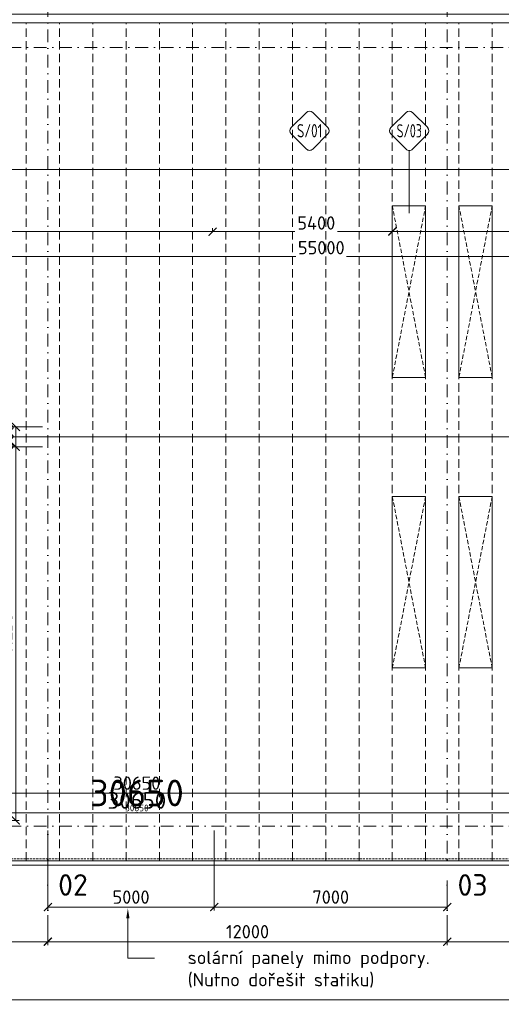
# Model space of a CAD drawing. Header units: millimetres. Extents: x -916886 to 3713765, y -2985421 to 1675785.
# Tile 94 of 256: x 11155 to 25624, y 144642 to 174241. Entities that reach past the tile are written whole.
import ezdxf
from ezdxf import colors
from ezdxf.entities.mleader import LeaderData, LeaderLine
from ezdxf.enums import TextEntityAlignment as Align
from ezdxf.math import Vec2, Vec3

# ---------------------------------------------------------------- set-up
doc = ezdxf.new("R2010")
doc.units = ezdxf.units.MM
for name, pattern in [('CENTERX2', [101.6, 63.5, -12.7, 12.7, -12.7]), ('DASHDOT', [25.4, 12.7, -6.35, 0, -6.35]), ('DASHED', [19.05, 12.7, -6.35]), ('HIDDEN', [9.525, 6.35, -3.175]), ('ČÁRKOVANÁ', [19.05, 12.7, -6.35])]:
    doc.linetypes.add(name, pattern=pattern)
doc.layers.get('Defpoints').update_dxf_attribs({"color": 8})
for name, color, linetype, lineweight in [('A99_N_kce-pod', 7, 'DASHED', 20), ('A99_N_kce-pohl', 1, 'Continuous', 9), ('A99_N_koty-200', 5, 'Continuous', 5), ('A99_N_koty-200 @ 1', 5, 'Continuous', 5), ('A99_N_koty-200 @ 10', 5, 'Continuous', 5), ('A99_N_koty-200 @ 100', 5, 'Continuous', 5), ('A99_N_koty-200 @ 200', 5, 'Continuous', 5), ('A99_N_koty-200 @ 250 (1)', 5, 'Continuous', 5), ('A99_N_koty-200 @ 250 (2)', 5, 'Continuous', 5), ('A99_N_koty-200 @ 400', 5, 'Continuous', 5), ('A99_N_txt-popis-200', 240, 'Continuous', 5), ('A99_N_txt-popis-50', 240, 'Continuous', 9), ('A99_N_txt-popis-50 @ 200', 240, 'Continuous', 9), ('A99_N_znaceni 200', 5, 'Continuous', 5), ('A99_S_osy', 1, 'CENTERX2', 5)]:
    doc.layers.add(name, color=color, linetype=linetype, lineweight=lineweight)
doc.styles.add('A99_kota', font='isocpeur.ttf', dxfattribs={"height": 2})
doc.styles.add('A99_popis', font='isocpeur.ttf')
doc.styles.add('ad_popis 100', font='isocpeur.ttf', dxfattribs={"height": 200})
doc.dimstyles.new('A99_kota_200 new', dxfattribs={"dimscale": 200, "dimtxt": 2, "dimasz": 1.2, "dimexe": 0.5, "dimexo": 1.5, "dimgap": 0.5, "dimtad": 1, "dimdec": 0, "dimzin": 3, "dimdsep": 46, "dimtxsty": 'A99_kota', "dimblk": 'ARCHTICK', "dimcen": 2.5, "dimazin": 2, "dimtfac": 0.75, "dimtdec": 0, "dimtix": 1, "dimtmove": 2, "dimatfit": 0, "dimfxl": 0, "dimtolj": 1, "dimtzin": 0, "dimlwd": 5, "dimlwe": 5, "dimarcsym": 0})

# ---------------------------------------------------------------- blocks, each defined once
blk = doc.blocks.new('_ArchTick')
at = {"color": 0, "linetype": 'ByBlock', "const_width": 0.15}
blk.add_lwpolyline([(-0.5, -0.5), (0.5, 0.5)], dxfattribs=at)
blk = doc.blocks.new('*D213')
at = {"layer": 'A99_N_koty-200', "color": 0, "linetype": 'Continuous', "lineweight": 5, "ltscale": 10, "transparency": 16777216}
for p, q in [((24000, 147325), (24000, 146425)), ((30000, 147325), (30000, 146425)), ((30000, 146525), (24000, 146525))]:
    blk.add_line(p, q, dxfattribs=at)
at = {"layer": 'Defpoints', "color": 0, "linetype": 'Continuous', "lineweight": 5, "ltscale": 10, "transparency": 16777216}
for p in [(24000, 149400), (30000, 149400), (24000, 146525)]:
    blk.add_point(p, dxfattribs=at)
at = {"layer": 'A99_N_koty-200', "color": 0, "linetype": 'Continuous', "lineweight": 5, "ltscale": 10, "transparency": 16777216, "xscale": 240, "yscale": 240, "zscale": 240, "rotation": 180}
blk.add_blockref('_ArchTick', (24000, 146525), dxfattribs=at)
at = {"layer": 'A99_N_koty-200', "color": 0, "linetype": 'Continuous', "lineweight": 5, "ltscale": 10, "transparency": 16777216, "xscale": 240, "yscale": 240, "zscale": 240}
blk.add_blockref('_ArchTick', (30000, 146525), dxfattribs=at)
at = {"layer": 'A99_N_koty-200', "color": 0, "linetype": 'Continuous', "ltscale": 10, "transparency": 16777216, "insert": (27000, 146825), "char_height": 400, "attachment_point": 5, "style": 'A99_kota'}
blk.add_mtext('\\A1;6000', dxfattribs=at)
blk = doc.blocks.new('*D212')
at = {"layer": 'A99_N_koty-200', "color": 0, "linetype": 'Continuous', "lineweight": 5, "ltscale": 10, "transparency": 16777216}
for p, q in [((12000, 147325), (12000, 146425)), ((24000, 147325), (24000, 146425)), ((24000, 146525), (12000, 146525))]:
    blk.add_line(p, q, dxfattribs=at)
at = {"layer": 'Defpoints', "color": 0, "linetype": 'Continuous', "lineweight": 5, "ltscale": 10, "transparency": 16777216}
for p in [(12000, 149400), (24000, 149400), (12000, 146525)]:
    blk.add_point(p, dxfattribs=at)
at = {"layer": 'A99_N_koty-200', "color": 0, "linetype": 'Continuous', "lineweight": 5, "ltscale": 10, "transparency": 16777216, "xscale": 240, "yscale": 240, "zscale": 240, "rotation": 180}
blk.add_blockref('_ArchTick', (12000, 146525), dxfattribs=at)
at = {"layer": 'A99_N_koty-200', "color": 0, "linetype": 'Continuous', "lineweight": 5, "ltscale": 10, "transparency": 16777216, "xscale": 240, "yscale": 240, "zscale": 240}
blk.add_blockref('_ArchTick', (24000, 146525), dxfattribs=at)
at = {"layer": 'A99_N_koty-200', "color": 0, "linetype": 'Continuous', "ltscale": 10, "transparency": 16777216, "insert": (18000, 146825), "char_height": 400, "attachment_point": 5, "style": 'A99_kota'}
blk.add_mtext('\\A1;12000', dxfattribs=at)
blk = doc.blocks.new('*D211')
at = {"layer": 'A99_N_koty-200', "color": 0, "linetype": 'Continuous', "lineweight": 5, "ltscale": 10, "transparency": 16777216}
for p, q in [((0, 147325), (0, 146425)), ((12000, 147325), (12000, 146425)), ((12000, 146525), (0, 146525))]:
    blk.add_line(p, q, dxfattribs=at)
at = {"layer": 'Defpoints', "color": 0, "linetype": 'Continuous', "lineweight": 5, "ltscale": 10, "transparency": 16777216}
for p in [(0, 149400), (12000, 149400), (0, 146525)]:
    blk.add_point(p, dxfattribs=at)
at = {"layer": 'A99_N_koty-200', "color": 0, "linetype": 'Continuous', "lineweight": 5, "ltscale": 10, "transparency": 16777216, "xscale": 240, "yscale": 240, "zscale": 240, "rotation": 180}
blk.add_blockref('_ArchTick', (0, 146525), dxfattribs=at)
at = {"layer": 'A99_N_koty-200', "color": 0, "linetype": 'Continuous', "lineweight": 5, "ltscale": 10, "transparency": 16777216, "xscale": 240, "yscale": 240, "zscale": 240}
blk.add_blockref('_ArchTick', (12000, 146525), dxfattribs=at)
at = {"layer": 'A99_N_koty-200', "color": 0, "linetype": 'Continuous', "ltscale": 10, "transparency": 16777216, "insert": (6000, 146825), "char_height": 400, "attachment_point": 5, "style": 'A99_kota'}
blk.add_mtext('\\A1;12000', dxfattribs=at)
blk = doc.blocks.new('*D223')
at = {"layer": 'A99_N_koty-200', "color": 0, "linetype": 'Continuous', "lineweight": 5, "ltscale": 10, "transparency": 16777216}
for p, q in [((-650, 145575), (-650, 144675)), ((138876, 145575), (138876, 144675)), ((138876, 144775), (-650, 144775))]:
    blk.add_line(p, q, dxfattribs=at)
at = {"layer": 'Defpoints', "color": 0, "linetype": 'Continuous', "lineweight": 5, "ltscale": 10, "transparency": 16777216}
for p in [(-650, 148705), (138876, 148705), (-650, 144775)]:
    blk.add_point(p, dxfattribs=at)
at = {"layer": 'A99_N_koty-200', "color": 0, "linetype": 'Continuous', "lineweight": 5, "ltscale": 10, "transparency": 16777216, "xscale": 240, "yscale": 240, "zscale": 240, "rotation": 180}
blk.add_blockref('_ArchTick', (-650, 144775), dxfattribs=at)
at = {"layer": 'A99_N_koty-200', "color": 0, "linetype": 'Continuous', "lineweight": 5, "ltscale": 10, "transparency": 16777216, "xscale": 240, "yscale": 240, "zscale": 240}
blk.add_blockref('_ArchTick', (138876, 144775), dxfattribs=at)
at = {"layer": 'A99_N_koty-200', "color": 0, "linetype": 'Continuous', "ltscale": 10, "transparency": 16777216, "insert": (69113, 145075), "char_height": 400, "attachment_point": 5, "style": 'A99_kota'}
blk.add_mtext('\\A1;139526', dxfattribs=at)
blk = doc.blocks.new('*D3125')
at = {"layer": 'A99_N_koty-200', "color": 0, "linetype": 'Continuous', "lineweight": 5, "ltscale": 10, "transparency": 16777216}
for p, q in [((-650, 150190), (-650, 151090)), ((-650, 150990), (30000, 150990)), ((30000, 150190), (30000, 151090))]:
    blk.add_line(p, q, dxfattribs=at)
at = {"layer": 'Defpoints', "color": 0, "linetype": 'Continuous', "lineweight": 0, "ltscale": 10, "transparency": 16777216}
for p in [(30000, 150990), (-650, 148960), (30000, 148920)]:
    blk.add_point(p, dxfattribs=at)
at = {"layer": 'A99_N_koty-200', "color": 0, "linetype": 'Continuous', "lineweight": 5, "ltscale": 10, "transparency": 16777216, "xscale": 240, "yscale": 240, "zscale": 240, "rotation": 180}
blk.add_blockref('_ArchTick', (-650, 150990), dxfattribs=at)
at = {"layer": 'A99_N_koty-200', "color": 0, "linetype": 'Continuous', "lineweight": 5, "ltscale": 10, "transparency": 16777216, "xscale": 240, "yscale": 240, "zscale": 240}
blk.add_blockref('_ArchTick', (30000, 150990), dxfattribs=at)
at = {"layer": 'A99_N_koty-200', "color": 0, "linetype": 'Continuous', "ltscale": 10, "transparency": 16777216, "insert": (14675, 151290), "char_height": 400, "attachment_point": 5, "style": 'A99_kota'}
blk.add_mtext('\\A1;30650', dxfattribs=at)
blk = doc.blocks.new('*D3126')
at = {"layer": 'A99_N_koty-200', "color": 0, "linetype": 'Continuous', "lineweight": 5, "ltscale": 10, "transparency": 16777216}
for p, q in [((-650, 149995), (-650, 150445)), ((-650, 150395), (30000, 150395)), ((30000, 149995), (30000, 150445))]:
    blk.add_line(p, q, dxfattribs=at)
at = {"layer": 'Defpoints', "color": 0, "linetype": 'Continuous', "lineweight": 0, "ltscale": 10, "transparency": 16777216}
for p in [(30000, 150395), (-650, 148960), (30000, 148920)]:
    blk.add_point(p, dxfattribs=at)
at = {"layer": 'A99_N_koty-200', "color": 0, "linetype": 'Continuous', "lineweight": 5, "ltscale": 10, "transparency": 16777216, "xscale": 120, "yscale": 120, "zscale": 120, "rotation": 180}
blk.add_blockref('_ArchTick', (-650, 150395), dxfattribs=at)
at = {"layer": 'A99_N_koty-200', "color": 0, "linetype": 'Continuous', "lineweight": 5, "ltscale": 10, "transparency": 16777216, "xscale": 120, "yscale": 120, "zscale": 120}
blk.add_blockref('_ArchTick', (30000, 150395), dxfattribs=at)
at = {"layer": 'A99_N_koty-200', "color": 0, "linetype": 'Continuous', "ltscale": 10, "transparency": 16777216, "insert": (14675, 150545), "char_height": 200, "attachment_point": 5, "style": 'A99_kota'}
blk.add_mtext('\\A1;30650', dxfattribs=at)
blk = doc.blocks.new('*D3127')
at = {"layer": 'A99_N_koty-200', "color": 0, "linetype": 'Continuous', "lineweight": 5, "ltscale": 10, "transparency": 16777216}
for p, q in [((-650, 150391), (-650, 150396)), ((-650, 150395), (30000, 150395)), ((30000, 150391), (30000, 150396))]:
    blk.add_line(p, q, dxfattribs=at)
at = {"layer": 'Defpoints', "color": 0, "linetype": 'Continuous', "lineweight": 0, "ltscale": 10, "transparency": 16777216}
for p in [(30000, 150395), (-650, 148960), (30000, 148920)]:
    blk.add_point(p, dxfattribs=at)
at = {"layer": 'A99_N_koty-200', "color": 0, "linetype": 'Continuous', "lineweight": 5, "ltscale": 10, "transparency": 16777216, "xscale": 1.2, "yscale": 1.2, "zscale": 1.2, "rotation": 180}
blk.add_blockref('_ArchTick', (-650, 150395), dxfattribs=at)
at = {"layer": 'A99_N_koty-200', "color": 0, "linetype": 'Continuous', "lineweight": 5, "ltscale": 10, "transparency": 16777216, "xscale": 1.2, "yscale": 1.2, "zscale": 1.2}
blk.add_blockref('_ArchTick', (30000, 150395), dxfattribs=at)
at = {"layer": 'A99_N_koty-200', "color": 0, "linetype": 'Continuous', "ltscale": 10, "transparency": 16777216, "insert": (14675, 150396), "char_height": 2, "attachment_point": 5, "style": 'A99_kota'}
blk.add_mtext('\\A1;30650', dxfattribs=at)
blk = doc.blocks.new('*D3128')
at = {"layer": 'A99_N_koty-200', "color": 0, "linetype": 'Continuous', "lineweight": 5, "ltscale": 10, "transparency": 16777216}
for p, q in [((-650, 149560), (-650, 150595)), ((-650, 150395), (30000, 150395)), ((30000, 149520), (30000, 150595))]:
    blk.add_line(p, q, dxfattribs=at)
at = {"layer": 'Defpoints', "color": 0, "linetype": 'Continuous', "lineweight": 0, "ltscale": 10, "transparency": 16777216}
for p in [(30000, 150395), (-650, 148960), (30000, 148920)]:
    blk.add_point(p, dxfattribs=at)
at = {"layer": 'A99_N_koty-200', "color": 0, "linetype": 'Continuous', "lineweight": 5, "ltscale": 10, "transparency": 16777216, "xscale": 480, "yscale": 480, "zscale": 480, "rotation": 180}
blk.add_blockref('_ArchTick', (-650, 150395), dxfattribs=at)
at = {"layer": 'A99_N_koty-200', "color": 0, "linetype": 'Continuous', "lineweight": 5, "ltscale": 10, "transparency": 16777216, "xscale": 480, "yscale": 480, "zscale": 480}
blk.add_blockref('_ArchTick', (30000, 150395), dxfattribs=at)
at = {"layer": 'A99_N_koty-200', "color": 0, "linetype": 'Continuous', "ltscale": 10, "transparency": 16777216, "insert": (14675, 150995), "char_height": 800, "attachment_point": 5, "style": 'A99_kota'}
blk.add_mtext('\\A1;30650', dxfattribs=at)
blk = doc.blocks.new('*D3129')
at = {"layer": 'A99_N_koty-200', "color": 0, "linetype": 'Continuous', "lineweight": 5, "ltscale": 10, "transparency": 16777216}
for p, q in [((-650, 150355), (-650, 150400)), ((-650, 150395), (30000, 150395)), ((30000, 150355), (30000, 150400))]:
    blk.add_line(p, q, dxfattribs=at)
at = {"layer": 'Defpoints', "color": 0, "linetype": 'Continuous', "lineweight": 0, "ltscale": 10, "transparency": 16777216}
for p in [(30000, 150395), (-650, 148960), (30000, 148920)]:
    blk.add_point(p, dxfattribs=at)
at = {"layer": 'A99_N_koty-200', "color": 0, "linetype": 'Continuous', "lineweight": 5, "ltscale": 10, "transparency": 16777216, "xscale": 12, "yscale": 12, "zscale": 12, "rotation": 180}
blk.add_blockref('_ArchTick', (-650, 150395), dxfattribs=at)
at = {"layer": 'A99_N_koty-200', "color": 0, "linetype": 'Continuous', "lineweight": 5, "ltscale": 10, "transparency": 16777216, "xscale": 12, "yscale": 12, "zscale": 12}
blk.add_blockref('_ArchTick', (30000, 150395), dxfattribs=at)
at = {"layer": 'A99_N_koty-200', "color": 0, "linetype": 'Continuous', "ltscale": 10, "transparency": 16777216, "insert": (14675, 150410), "char_height": 20, "attachment_point": 5, "style": 'A99_kota'}
blk.add_mtext('\\A1;30650', dxfattribs=at)
blk = doc.blocks.new('*D3130')
at = {"layer": 'A99_N_koty-200', "color": 0, "linetype": 'Continuous', "lineweight": 5, "ltscale": 10, "transparency": 16777216}
for p, q in [((-650, 149395), (-650, 150520)), ((-650, 150395), (30000, 150395)), ((30000, 149395), (30000, 150520))]:
    blk.add_line(p, q, dxfattribs=at)
at = {"layer": 'Defpoints', "color": 0, "linetype": 'Continuous', "lineweight": 0, "ltscale": 10, "transparency": 16777216}
for p in [(30000, 150395), (-650, 148960), (30000, 148920)]:
    blk.add_point(p, dxfattribs=at)
at = {"layer": 'A99_N_koty-200', "color": 0, "linetype": 'Continuous', "lineweight": 5, "ltscale": 10, "transparency": 16777216, "xscale": 300, "yscale": 300, "zscale": 300, "rotation": 180}
blk.add_blockref('_ArchTick', (-650, 150395), dxfattribs=at)
at = {"layer": 'A99_N_koty-200', "color": 0, "linetype": 'Continuous', "lineweight": 5, "ltscale": 10, "transparency": 16777216, "xscale": 300, "yscale": 300, "zscale": 300}
blk.add_blockref('_ArchTick', (30000, 150395), dxfattribs=at)
at = {"layer": 'A99_N_koty-200', "color": 0, "linetype": 'Continuous', "ltscale": 10, "transparency": 16777216, "insert": (14675, 150770), "char_height": 500, "attachment_point": 5, "style": 'A99_kota'}
blk.add_mtext('\\A1;30650', dxfattribs=at)
blk = doc.blocks.new('*D3131')
at = {"layer": 'A99_N_koty-200', "color": 0, "linetype": 'Continuous', "lineweight": 5, "ltscale": 10, "transparency": 16777216}
for p, q in [((-650, 149395), (-650, 150520)), ((-650, 150395), (30000, 150395)), ((30000, 149395), (30000, 150520))]:
    blk.add_line(p, q, dxfattribs=at)
at = {"layer": 'Defpoints', "color": 0, "linetype": 'Continuous', "lineweight": 0, "ltscale": 10, "transparency": 16777216}
for p in [(30000, 150395), (-650, 148960), (30000, 148920)]:
    blk.add_point(p, dxfattribs=at)
at = {"layer": 'A99_N_koty-200', "color": 0, "linetype": 'Continuous', "lineweight": 5, "ltscale": 10, "transparency": 16777216, "xscale": 300, "yscale": 300, "zscale": 300, "rotation": 180}
blk.add_blockref('_ArchTick', (-650, 150395), dxfattribs=at)
at = {"layer": 'A99_N_koty-200', "color": 0, "linetype": 'Continuous', "lineweight": 5, "ltscale": 10, "transparency": 16777216, "xscale": 300, "yscale": 300, "zscale": 300}
blk.add_blockref('_ArchTick', (30000, 150395), dxfattribs=at)
at = {"layer": 'A99_N_koty-200', "color": 0, "linetype": 'Continuous', "ltscale": 10, "transparency": 16777216, "insert": (14675, 150770), "char_height": 500, "attachment_point": 5, "style": 'A99_kota'}
blk.add_mtext('\\A1;30650', dxfattribs=at)
blk = doc.blocks.new('*D376')
at = {"layer": 'A99_N_koty-200', "color": 0, "linetype": 'Continuous', "lineweight": 5, "ltscale": 0.5, "transparency": 16777216}
for p, q in [((22350, 167875), (22350, 167975)), ((22350, 167875), (28838, 167875)), ((37350, 167875), (31038, 167875)), ((37350, 167875), (37350, 167975))]:
    blk.add_line(p, q, dxfattribs=at)
at = {"layer": 'Defpoints', "color": 0, "linetype": 'Continuous', "lineweight": 5, "ltscale": 0.5, "transparency": 16777216}
for p in [(22350, 167875), (22350, 167875), (37350, 167875)]:
    blk.add_point(p, dxfattribs=at)
at = {"layer": 'A99_N_koty-200', "color": 0, "linetype": 'Continuous', "lineweight": 5, "ltscale": 0.5, "transparency": 16777216, "xscale": 240, "yscale": 240, "zscale": 240, "rotation": 180}
blk.add_blockref('_ArchTick', (22350, 167875), dxfattribs=at)
at = {"layer": 'A99_N_koty-200', "color": 0, "linetype": 'Continuous', "lineweight": 5, "ltscale": 0.5, "transparency": 16777216, "xscale": 240, "yscale": 240, "zscale": 240}
blk.add_blockref('_ArchTick', (37350, 167875), dxfattribs=at)
at = {"layer": 'A99_N_koty-200', "color": 0, "linetype": 'Continuous', "lineweight": 5, "ltscale": 0.5, "transparency": 16777216, "insert": (29938, 168162), "char_height": 400, "attachment_point": 5, "style": 'A99_kota'}
blk.add_mtext('\\A1;3 x 1000', dxfattribs=at)
blk = doc.blocks.new('*D378')
at = {"layer": 'A99_N_koty-200', "color": 0, "linetype": 'Continuous', "lineweight": 5, "ltscale": 0.5, "transparency": 16777216}
for p, q in [((-250, 167870), (-250, 167970)), ((16950, 167870), (-250, 167870)), ((16950, 167870), (16950, 167970))]:
    blk.add_line(p, q, dxfattribs=at)
at = {"layer": 'Defpoints', "color": 0, "linetype": 'Continuous', "lineweight": 5, "ltscale": 0.5, "transparency": 16777216}
for p in [(-250, 167870), (-250, 167870), (16950, 167870)]:
    blk.add_point(p, dxfattribs=at)
at = {"layer": 'A99_N_koty-200', "color": 0, "linetype": 'Continuous', "lineweight": 5, "ltscale": 0.5, "transparency": 16777216, "xscale": 240, "yscale": 240, "zscale": 240, "rotation": 180}
blk.add_blockref('_ArchTick', (-250, 167870), dxfattribs=at)
at = {"layer": 'A99_N_koty-200', "color": 0, "linetype": 'Continuous', "lineweight": 5, "ltscale": 0.5, "transparency": 16777216, "xscale": 240, "yscale": 240, "zscale": 240}
blk.add_blockref('_ArchTick', (16950, 167870), dxfattribs=at)
at = {"layer": 'A99_N_koty-200', "color": 0, "linetype": 'Continuous', "lineweight": 5, "ltscale": 0.5, "transparency": 16777216, "insert": (8350, 168170), "char_height": 400, "attachment_point": 5, "style": 'A99_kota'}
blk.add_mtext('\\A1;17200', dxfattribs=at)
blk = doc.blocks.new('*D379')
at = {"layer": 'A99_N_koty-200', "color": 0, "linetype": 'Continuous', "lineweight": 5, "ltscale": 0.5, "transparency": 16777216}
for p, q in [((16950, 167870), (16950, 167970)), ((16950, 167870), (19425, 167870)), ((22350, 167870), (20705, 167870)), ((22350, 167870), (22350, 167970))]:
    blk.add_line(p, q, dxfattribs=at)
at = {"layer": 'Defpoints', "color": 0, "linetype": 'Continuous', "lineweight": 5, "ltscale": 0.5, "transparency": 16777216}
for p in [(16950, 167870), (22350, 167870), (22350, 167870)]:
    blk.add_point(p, dxfattribs=at)
at = {"layer": 'A99_N_koty-200', "color": 0, "linetype": 'Continuous', "lineweight": 5, "ltscale": 0.5, "transparency": 16777216, "xscale": 240, "yscale": 240, "zscale": 240, "rotation": 180}
blk.add_blockref('_ArchTick', (16950, 167870), dxfattribs=at)
at = {"layer": 'A99_N_koty-200', "color": 0, "linetype": 'Continuous', "lineweight": 5, "ltscale": 0.5, "transparency": 16777216, "xscale": 240, "yscale": 240, "zscale": 240}
blk.add_blockref('_ArchTick', (22350, 167870), dxfattribs=at)
at = {"layer": 'A99_N_koty-200', "color": 0, "linetype": 'Continuous', "lineweight": 5, "ltscale": 0.5, "transparency": 16777216, "insert": (20065, 168130), "char_height": 400, "attachment_point": 5, "style": 'A99_kota'}
blk.add_mtext('\\A1;5400', dxfattribs=at)
blk = doc.blocks.new('*D393')
at = {"layer": 'A99_N_koty-200', "color": 0, "linetype": 'Continuous', "lineweight": 5, "ltscale": 0.5, "transparency": 16777216}
for p, q in [((11838, 162000), (10938, 162000)), ((11038, 162000), (11038, 161400)), ((10238, 161400), (11138, 161400))]:
    blk.add_line(p, q, dxfattribs=at)
at = {"layer": 'Defpoints', "color": 0, "linetype": 'Continuous', "lineweight": 5, "ltscale": 0.5, "transparency": 16777216}
for p in [(12400, 162000), (-200, 161400), (11038, 161400)]:
    blk.add_point(p, dxfattribs=at)
at = {"layer": 'A99_N_koty-200', "color": 0, "linetype": 'Continuous', "lineweight": 5, "ltscale": 0.5, "transparency": 16777216, "xscale": 240, "yscale": 240, "zscale": 240}
for p, rotation in [((11038, 162000), 90), ((11038, 161400), 270)]:
    blk.add_blockref('_ArchTick', p, dxfattribs=dict(at, rotation=rotation))
at = {"layer": 'A99_N_koty-200', "color": 0, "linetype": 'Continuous', "lineweight": 5, "ltscale": 0.5, "transparency": 16777216, "insert": (10774, 161700), "char_height": 400, "attachment_point": 5, "rotation": 90, "style": 'A99_kota'}
blk.add_mtext('\\A1;600', dxfattribs=at)
blk = doc.blocks.new('*D394')
at = {"layer": 'A99_N_koty-200', "color": 0, "linetype": 'Continuous', "lineweight": 5, "ltscale": 0.5, "transparency": 16777216}
for p, q in [((11838, 161400), (10938, 161400)), ((11038, 161400), (11038, 150170)), ((10238, 150170), (11138, 150170))]:
    blk.add_line(p, q, dxfattribs=at)
at = {"layer": 'Defpoints', "color": 0, "linetype": 'Continuous', "lineweight": 5, "ltscale": 0.5, "transparency": 16777216}
for p in [(12400, 161400), (-200, 150170), (11038, 150170)]:
    blk.add_point(p, dxfattribs=at)
at = {"layer": 'A99_N_koty-200', "color": 0, "linetype": 'Continuous', "lineweight": 5, "ltscale": 0.5, "transparency": 16777216, "xscale": 240, "yscale": 240, "zscale": 240}
for p, rotation in [((11038, 161400), 90), ((11038, 150170), 270)]:
    blk.add_blockref('_ArchTick', p, dxfattribs=dict(at, rotation=rotation))
at = {"layer": 'A99_N_koty-200', "color": 0, "linetype": 'Continuous', "lineweight": 5, "ltscale": 0.5, "transparency": 16777216, "insert": (10738, 155785), "char_height": 400, "attachment_point": 5, "rotation": 90, "style": 'A99_kota'}
blk.add_mtext('\\A1;11230', dxfattribs=at)
blk = doc.blocks.new('*D395')
at = {"layer": 'A99_N_koty-200', "color": 0, "linetype": 'Continuous', "lineweight": 5, "ltscale": 0.5, "transparency": 16777216}
for p, q in [((-650, 169735), (-650, 169835)), ((-650, 169735), (57610, 169735)), ((138350, 169735), (63090, 169735)), ((138350, 169735), (138350, 169635))]:
    blk.add_line(p, q, dxfattribs=at)
at = {"layer": 'Defpoints', "color": 0, "linetype": 'Continuous', "lineweight": 5, "ltscale": 0.5, "transparency": 16777216}
for p in [(-650, 169620), (138350, 169745), (138350, 169735)]:
    blk.add_point(p, dxfattribs=at)
at = {"layer": 'A99_N_koty-200', "color": 0, "linetype": 'Continuous', "lineweight": 5, "ltscale": 0.5, "transparency": 16777216, "xscale": 240, "yscale": 240, "zscale": 240, "rotation": 180}
blk.add_blockref('_ArchTick', (-650, 169735), dxfattribs=at)
at = {"layer": 'A99_N_koty-200', "color": 0, "linetype": 'Continuous', "lineweight": 5, "ltscale": 0.5, "transparency": 16777216, "xscale": 240, "yscale": 240, "zscale": 240}
blk.add_blockref('_ArchTick', (138350, 169735), dxfattribs=at)
at = {"layer": 'A99_N_koty-200', "color": 0, "linetype": 'Continuous', "lineweight": 5, "ltscale": 0.5, "transparency": 16777216, "insert": (60350, 170095), "char_height": 400, "attachment_point": 5, "style": 'A99_kota'}
blk.add_mtext('\\A1;139 panelů po 1000mm', dxfattribs=at)
blk = doc.blocks.new('*U93')
at = {"color": 0}
for p, q in [((-0.72, 4.14), (-4.15, 0.71)), ((4.14, 0.71), (0.71, 4.14)), ((-4.15, -0.72), (-0.72, -4.15)), ((0.71, -4.15), (4.14, -0.72))]:
    blk.add_line(p, q, dxfattribs=at)
for centre, start, end in [((0, 3.42), 45, 135), ((-3.43, 0), 135, 225), ((3.42, 0), 315, 45), ((0, -3.43), 225, 315)]:
    blk.add_arc(centre, 1.01, start, end, dxfattribs=at)
at = {"color": 0, "linetype": 'ByBlock', "style": 'A99_popis', "width": 0.953108}
blk.add_attdef('SKLADBA', text='', height=3, rotation=0.0103, dxfattribs=at).set_placement((-2.86, -1.51), (2.86, -1.5), align=Align.FIT)
blk = doc.blocks.new('*U100')
at = {"color": 0}
for p, q in [((-0.72, 4.14), (-4.15, 0.71)), ((4.14, 0.71), (0.71, 4.14)), ((-4.15, -0.72), (-0.72, -4.15)), ((0.71, -4.15), (4.14, -0.72)), ((0, -4.45), (0, -18.59))]:
    blk.add_line(p, q, dxfattribs=at)
for centre, start, end in [((0, 3.42), 45, 135), ((-3.43, 0), 135, 225), ((3.42, 0), 315, 45), ((0, -3.43), 225, 315)]:
    blk.add_arc(centre, 1.01, start, end, dxfattribs=at)
at = {"color": 0, "linetype": 'ByBlock', "style": 'A99_popis', "width": 0.953108}
blk.add_attdef('SKLADBA', text='', height=3, rotation=0.0103, dxfattribs=at).set_placement((-2.86, -1.51), (2.86, -1.5), align=Align.FIT)
blk = doc.blocks.new('*D422')
at = {"layer": 'A99_N_koty-200', "color": 0, "linetype": 'Continuous', "lineweight": 5, "ltscale": 0.5, "transparency": 16777216}
for p, q in [((-650, 167127), (-650, 167227)), ((-650, 167127), (19455, 167127)), ((54350, 167127), (20975, 167127)), ((54350, 167127), (54350, 167227))]:
    blk.add_line(p, q, dxfattribs=at)
at = {"layer": 'Defpoints', "color": 0, "linetype": 'Continuous', "lineweight": 5, "ltscale": 0.5, "transparency": 16777216}
for p in [(-650, 167127), (-650, 167127), (54350, 167127)]:
    blk.add_point(p, dxfattribs=at)
at = {"layer": 'A99_N_koty-200', "color": 0, "linetype": 'Continuous', "lineweight": 5, "ltscale": 0.5, "transparency": 16777216, "xscale": 240, "yscale": 240, "zscale": 240, "rotation": 180}
blk.add_blockref('_ArchTick', (-650, 167127), dxfattribs=at)
at = {"layer": 'A99_N_koty-200', "color": 0, "linetype": 'Continuous', "lineweight": 5, "ltscale": 0.5, "transparency": 16777216, "xscale": 240, "yscale": 240, "zscale": 240}
blk.add_blockref('_ArchTick', (54350, 167127), dxfattribs=at)
at = {"layer": 'A99_N_koty-200', "color": 0, "linetype": 'Continuous', "lineweight": 5, "ltscale": 0.5, "transparency": 16777216, "insert": (20215, 167387), "char_height": 400, "attachment_point": 5, "style": 'A99_kota'}
blk.add_mtext('\\A1;55000', dxfattribs=at)
blk = doc.blocks.new('*D441')
at = {"layer": 'A99_N_txt-popis-50', "color": 0, "linetype": 'Continuous', "lineweight": 5, "transparency": 16777216}
for p, q in [((12000, 149870), (12000, 147465)), ((17000, 149870), (17000, 147465)), ((12000, 147565), (17000, 147565))]:
    blk.add_line(p, q, dxfattribs=at)
at = {"layer": 'Defpoints', "color": 0, "lineweight": 5, "transparency": 16777216}
for p in [(12000, 150170), (17000, 150170), (17000, 147565)]:
    blk.add_point(p, dxfattribs=at)
at = {"layer": 'A99_N_txt-popis-50', "color": 0, "lineweight": 5, "transparency": 16777216, "xscale": 240, "yscale": 240, "zscale": 240, "rotation": 180}
blk.add_blockref('_ArchTick', (12000, 147565), dxfattribs=at)
at = {"layer": 'A99_N_txt-popis-50', "color": 0, "lineweight": 5, "transparency": 16777216, "xscale": 240, "yscale": 240, "zscale": 240}
blk.add_blockref('_ArchTick', (17000, 147565), dxfattribs=at)
at = {"layer": 'A99_N_txt-popis-50', "color": 0, "lineweight": 9, "transparency": 16777216, "insert": (14500, 147865), "char_height": 400, "attachment_point": 5, "style": 'A99_kota', "bg_fill": 3, "box_fill_scale": 1.1, "bg_fill_color": 256, "bg_fill_true_color": 13158600, "bg_fill_transparency": 0}
blk.add_mtext('\\A1;5000', dxfattribs=at)
blk = doc.blocks.new('*D442')
at = {"layer": 'A99_N_koty-200', "color": 0, "linetype": 'Continuous', "lineweight": 5, "ltscale": 10, "transparency": 16777216}
for p, q in [((17000, 148365), (17000, 147465)), ((24000, 148365), (24000, 147465)), ((17000, 147565), (24000, 147565))]:
    blk.add_line(p, q, dxfattribs=at)
at = {"layer": 'Defpoints', "color": 0, "linetype": 'Continuous', "lineweight": 5, "ltscale": 10, "transparency": 16777216}
for p in [(17000, 150170), (24000, 150170), (24000, 147565)]:
    blk.add_point(p, dxfattribs=at)
at = {"layer": 'A99_N_koty-200', "color": 0, "linetype": 'Continuous', "lineweight": 5, "ltscale": 10, "transparency": 16777216, "xscale": 240, "yscale": 240, "zscale": 240, "rotation": 180}
blk.add_blockref('_ArchTick', (17000, 147565), dxfattribs=at)
at = {"layer": 'A99_N_koty-200', "color": 0, "linetype": 'Continuous', "lineweight": 5, "ltscale": 10, "transparency": 16777216, "xscale": 240, "yscale": 240, "zscale": 240}
blk.add_blockref('_ArchTick', (24000, 147565), dxfattribs=at)
at = {"layer": 'A99_N_koty-200', "color": 0, "linetype": 'Continuous', "ltscale": 10, "transparency": 16777216, "insert": (20500, 147865), "char_height": 400, "attachment_point": 5, "style": 'A99_kota'}
blk.add_mtext('\\A1;7000', dxfattribs=at)
blk = doc.blocks.new('*U4764')
at = {"layer": 'A99_N_koty-200 @ 1', "linetype": 'Continuous', "ltscale": 10}
dim = blk.add_linear_dim(base=(30000, 150395), p1=(-650, 148960), p2=(30000, 148920), dimstyle='A99_kota_200 new', override={"dimscale": 1, "dimtix": 1, "dimtofl": 1, "dimtmove": 2, "dimatfit": 3}, dxfattribs=at)
dim.commit()
dim.dimension.update_dxf_attribs({"geometry": '*D3127', "text_midpoint": (14675, 150396.5)})
at = {"layer": 'A99_N_koty-200 @ 10', "linetype": 'Continuous', "ltscale": 10}
dim = blk.add_linear_dim(base=(30000, 150395), p1=(-650, 148960), p2=(30000, 148920), dimstyle='A99_kota_200 new', override={"dimscale": 10, "dimtix": 1, "dimtofl": 1, "dimtmove": 2, "dimatfit": 3}, dxfattribs=at)
dim.commit()
dim.dimension.update_dxf_attribs({"geometry": '*D3129', "text_midpoint": (14675, 150410)})
at = {"layer": 'A99_N_koty-200 @ 100', "linetype": 'Continuous', "ltscale": 10}
dim = blk.add_linear_dim(base=(30000, 150395), p1=(-650, 148960), p2=(30000, 148920), dimstyle='A99_kota_200 new', override={"dimscale": 100, "dimtix": 1, "dimtofl": 1, "dimtmove": 2, "dimatfit": 3}, dxfattribs=at)
dim.commit()
dim.dimension.update_dxf_attribs({"geometry": '*D3126', "text_midpoint": (14675, 150545)})
at = {"layer": 'A99_N_koty-200 @ 200', "linetype": 'Continuous', "ltscale": 10}
dim = blk.add_linear_dim(base=(30000, 150990), p1=(-650, 148960), p2=(30000, 148920), dimstyle='A99_kota_200 new', override={"dimscale": 200, "dimtix": 1, "dimtofl": 1, "dimtmove": 2, "dimatfit": 3}, dxfattribs=at)
dim.commit()
dim.dimension.update_dxf_attribs({"geometry": '*D3125', "text_midpoint": (14675, 151290)})
at = {"layer": 'A99_N_koty-200 @ 250 (1)', "linetype": 'Continuous', "ltscale": 10}
dim = blk.add_linear_dim(base=(30000, 150395), p1=(-650, 148960), p2=(30000, 148920), dimstyle='A99_kota_200 new', override={"dimscale": 250, "dimtix": 1, "dimtofl": 1, "dimtmove": 2, "dimatfit": 3}, dxfattribs=at)
dim.commit()
dim.dimension.update_dxf_attribs({"geometry": '*D3131', "text_midpoint": (14675, 150770)})
at = {"layer": 'A99_N_koty-200 @ 250 (2)', "linetype": 'Continuous', "ltscale": 10}
dim = blk.add_linear_dim(base=(30000, 150395), p1=(-650, 148960), p2=(30000, 148920), dimstyle='A99_kota_200 new', override={"dimscale": 250, "dimtix": 1, "dimtofl": 1, "dimtmove": 2, "dimatfit": 3}, dxfattribs=at)
dim.commit()
dim.dimension.update_dxf_attribs({"geometry": '*D3130', "text_midpoint": (14675, 150770)})
at = {"layer": 'A99_N_koty-200 @ 400', "linetype": 'Continuous', "ltscale": 10}
dim = blk.add_linear_dim(base=(30000, 150395), p1=(-650, 148960), p2=(30000, 148920), dimstyle='A99_kota_200 new', override={"dimscale": 400, "dimtix": 1, "dimtofl": 1, "dimtmove": 2, "dimatfit": 3}, dxfattribs=at)
dim.commit()
dim.dimension.update_dxf_attribs({"geometry": '*D3128', "text_midpoint": (14675, 150995)})

msp = doc.modelspace()

# ---------------------------------------------------------------- linework, layer by layer
at = {"layer": 'A99_N_kce-pohl', "linetype": 'Continuous', "ltscale": 25}
msp.add_lwpolyline([(7180, 174440), (-650, 174440), (-650, 148960), (138875, 148960), (138875, 176350)], dxfattribs=at)
at = {"layer": 'A99_N_kce-pohl', "color": 1, "linetype": 'Continuous', "lineweight": 9, "ltscale": 25}
msp.add_lwpolyline([(138352.5, 174145), (138352.5, 174410), (7350, 174410), (7350, 174145)], close=True, dxfattribs=at)
at = {"layer": 'A99_N_kce-pohl', "color": 30, "linetype": 'ČÁRKOVANÁ', "lineweight": 5, "ltscale": 20, "true_color": 0xff6e3d}
for points in [[(11350, 148960), (11350, 148960), (11350, 174145)], [(12350, 148960), (12350, 148960), (12350, 174145)], [(13350, 148960), (13350, 148960), (13350, 174145)], [(14350, 148960), (14350, 148960), (14350, 174145)], [(15350, 148960), (15350, 148960), (15350, 174145)], [(16350, 148960), (16350, 148960), (16350, 174145)], [(17350, 148960), (17350, 148960), (17350, 174145)], [(18350, 148960), (18350, 148960), (18350, 174145)], [(19350, 148960), (19350, 148960), (19350, 174145)], [(20350, 148960), (20350, 148960), (20350, 174145)], [(21350, 148960), (21350, 148960), (21350, 174145)], [(22350, 148960), (22350, 148960), (22350, 174145)], [(23350, 148960), (23350, 148960), (23350, 174145)], [(24350, 148960), (24350, 148960), (24350, 174145)], [(25350, 148960), (25350, 148960), (25350, 174145)]]:
    msp.add_lwpolyline(points, dxfattribs=at)
at = {"layer": 'A99_N_kce-pohl', "linetype": 'Continuous', "lineweight": 9}
for points in [[(22350, 163487.5), (23350, 163487.5), (23350, 168647.5), (22350, 168647.5)], [(24350, 163487.5), (25350, 163487.5), (25350, 168647.5), (24350, 168647.5)], [(22350, 159912.5), (23350, 159912.5), (23350, 154752.5), (22350, 154752.5)], [(24350, 159912.5), (25350, 159912.5), (25350, 154752.5), (24350, 154752.5)]]:
    msp.add_lwpolyline(points, close=True, dxfattribs=at)
at = {"layer": 'A99_N_kce-pohl', "linetype": 'ČÁRKOVANÁ', "lineweight": 9, "ltscale": 10}
for points in [[(23350, 163487.5), (22350, 168647.5)], [(22350, 163487.5), (23350, 168647.5)], [(25350, 163487.5), (24350, 168647.5)], [(24350, 163487.5), (25350, 168647.5)], [(23350, 159912.5), (22350, 154752.5)], [(22350, 159912.5), (23350, 154752.5)], [(25350, 159912.5), (24350, 154752.5)], [(24350, 159912.5), (25350, 154752.5)]]:
    msp.add_lwpolyline(points, dxfattribs=at)
at = {"layer": 'A99_N_kce-pohl', "color": 1, "linetype": 'Continuous', "lineweight": 9, "ltscale": 25}
msp.add_lwpolyline([(138875.5, 161700), (-650, 161700)], dxfattribs=at)
at = {"layer": 'A99_S_osy', "linetype": 'DASHDOT', "lineweight": 5, "ltscale": 30}
for points in [[(24000, 146890), (24000, 179060)], [(12000, 146890), (12000, 176462.5)], [(152950, 173400), (-2660, 173400)], [(152950, 150000), (-2645, 150000)]]:
    msp.add_lwpolyline(points, dxfattribs=at)

# ---------------------------------------------------------------- block references
at = {"layer": 'A99_N_znaceni 200', "lineweight": 5}
ref = msp.add_blockref('*U93', (19865, 170903.4), dxfattribs=dict(at, xscale=133.3, yscale=133.3, zscale=133.3))
ref.add_attrib('SKLADBA', 'S/01', dxfattribs={"layer": '0', "color": 0, "linetype": 'ByBlock', "height": 400, "rotation": 0.01026, "style": 'A99_popis', "width": 0.705829}).set_placement((19483.3, 170702.7), (20245.6, 170702.8), align=Align.FIT)
ref = msp.add_blockref('*U100', (22860, 170901.2), dxfattribs=dict(at, xscale=133.3, yscale=133.3, zscale=133.3))
ref.add_attrib('SKLADBA', 'S/03', dxfattribs={"layer": '0', "color": 0, "linetype": 'ByBlock', "height": 400, "rotation": 0.01026, "style": 'A99_popis', "width": 0.657151}).set_placement((22478.3, 170700.5), (23240.6, 170700.6), align=Align.FIT)

# ---------------------------------------------------------------- dimensions: what is measured, and where the dimension line sits
at = {"layer": 'A99_N_koty-200 @ 200', "linetype": 'Continuous', "lineweight": 5, "ltscale": 0.5}
for base, p1, p2, text, picture, middle in [((138350, 169735), (-650, 169620), (138350, 169745), '139 panelů po 1000mm', '*D395', (60350, 170095)), ((22350, 167875), (37350, 167875), (22350, 167875), '3 x 1000', '*D376', (29937.5, 168162.5))]:
    dim = msp.add_linear_dim(base=base, p1=p1, p2=p2, text=text, dimstyle='A99_kota_200 new', override={"dimscale": 200, "dimtix": 0, "dimtofl": 1, "dimtmove": 2, "dimatfit": 0}, dxfattribs=at)
    dim.commit()
    dim.dimension.update_dxf_attribs({"geometry": picture, "text_midpoint": middle, "dimtype": 128})
dim = msp.add_linear_dim(base=(-250, 167870), p1=(16950, 167870), p2=(-250, 167870), dimstyle='A99_kota_200 new', override={"dimscale": 200, "dimtix": 0, "dimtofl": 1, "dimtmove": 2, "dimatfit": 0}, dxfattribs=at)
dim.commit()
dim.dimension.update_dxf_attribs({"geometry": '*D378', "text_midpoint": (8350, 168170)})
for base, p1, p2, picture, middle in [((22350, 167870), (16950, 167870), (22350, 167870), '*D379', (20065, 168130)), ((-650, 167127.5), (54350, 167127.5), (-650, 167127.5), '*D422', (20215, 167387.5))]:
    dim = msp.add_linear_dim(base=base, p1=p1, p2=p2, dimstyle='A99_kota_200 new', override={"dimscale": 200, "dimtix": 0, "dimtofl": 1, "dimtmove": 2, "dimatfit": 0}, dxfattribs=at)
    dim.commit()
    dim.dimension.update_dxf_attribs({"geometry": picture, "text_midpoint": middle, "dimtype": 128})
dim = msp.add_linear_dim(base=(11038.4, 161400), p1=(12400, 162000), p2=(-200, 161400), angle=90, dimstyle='A99_kota_200 new', override={"dimscale": 200, "dimtix": 0, "dimtofl": 1, "dimtmove": 2, "dimatfit": 0}, dxfattribs=at)
dim.commit()
dim.dimension.update_dxf_attribs({"geometry": '*D393', "text_midpoint": (10773.6, 161700), "dimtype": 128})
dim = msp.add_linear_dim(base=(11038.4, 150170), p1=(12400, 161400), p2=(-200, 150170), angle=90, dimstyle='A99_kota_200 new', override={"dimscale": 200, "dimtix": 0, "dimtofl": 1, "dimtmove": 2, "dimatfit": 0}, dxfattribs=at)
dim.commit()
dim.dimension.update_dxf_attribs({"geometry": '*D394', "text_midpoint": (10738.4, 155785)})

# ---------------------------------------------------------------- next in the draw order: texts
at = {"layer": 'A99_N_txt-popis-200', "color": 1, "lineweight": 0, "char_height": 650, "attachment_point": 1, "style": 'ad_popis 100', "bg_fill": 2}
for s, insert in [('02', (12310, 148555)), ('03', (24310, 148555))]:
    msp.add_mtext_dynamic_manual_height_columns(s, width=832.5, gutter_width=1000, heights=[0], dxfattribs=dict(at, insert=insert))

# ---------------------------------------------------------------- next in the draw order: linework, layer by layer
at = {"layer": 'A99_N_kce-pod', "linetype": 'HIDDEN', "lineweight": 5, "ltscale": 10}
msp.add_lwpolyline([(138875.5, 149020), (-600, 149020)], dxfattribs=at)
at = {"layer": 'A99_N_kce-pohl', "linetype": 'Continuous'}
msp.add_lwpolyline([(138875, 148830), (-650, 148830)], dxfattribs=at)

# ---------------------------------------------------------------- next in the draw order: block references
at = {"layer": 'A99_N_koty-200', "color": 4, "linetype": 'Continuous', "lineweight": 0}
msp.add_blockref('*U4764', (0, 0), dxfattribs=at)

# ---------------------------------------------------------------- next in the draw order: dimensions: what is measured, and where the dimension line sits
at = {"layer": 'A99_N_koty-200 @ 200', "linetype": 'Continuous', "ltscale": 10}
for base, p1, p2, picture, middle in [((0, 146525), (12000, 149400), (0, 149400), '*D211', (6000, 146825)), ((12000, 146525), (24000, 149400), (12000, 149400), '*D212', (18000, 146825)), ((24000, 146525), (30000, 149400), (24000, 149400), '*D213', (27000, 146825)), ((-650, 144775), (138875.5457, 148705), (-650, 148705), '*D223', (69112.7728, 145075))]:
    dim = msp.add_linear_dim(base=base, p1=p1, p2=p2, angle=180, dimstyle='A99_kota_200 new', override={"dimscale": 200, "dimtix": 1, "dimtofl": 1, "dimtmove": 1, "dimatfit": 1}, dxfattribs=at)
    dim.commit()
    dim.dimension.update_dxf_attribs({"geometry": picture, "text_midpoint": middle})

# ---------------------------------------------------------------- next in the draw order: dimensions: what is measured, and where the dimension line sits
at = {"layer": 'A99_N_txt-popis-50 @ 200', "lineweight": 9}
dim = msp.add_linear_dim(base=(17000, 147565), p1=(12000, 150170), p2=(17000, 150170), dimstyle='A99_kota_200 new', override={"dimscale": 200, "dimtix": 0, "dimtofl": 1, "dimtmove": 2, "dimatfit": 0, "dimfxl": 20, "dimtfill": 1}, dxfattribs=at)
dim.commit()
dim.dimension.update_dxf_attribs({"geometry": '*D441', "text_midpoint": (14500, 147865)})

# ---------------------------------------------------------------- next in the draw order: dimensions: what is measured, and where the dimension line sits
at = {"layer": 'A99_N_koty-200 @ 200', "linetype": 'Continuous', "ltscale": 10}
dim = msp.add_linear_dim(base=(24000, 147565), p1=(17000, 150170), p2=(24000, 150170), dimstyle='A99_kota_200 new', override={"dimscale": 200, "dimtix": 1, "dimtofl": 1, "dimtmove": 1, "dimatfit": 1}, dxfattribs=at)
dim.commit()
dim.dimension.update_dxf_attribs({"geometry": '*D442', "text_midpoint": (20500, 147865)})

# ---------------------------------------------------------------- next in the draw order: leaders
at = {"layer": 'A99_N_txt-popis-50 @ 200', "lineweight": 9}
ml = msp.add_multileader_mtext('Standard', dxfattribs=at)
ml.set_content('\\A1;{\\C256;solární panely mimo podpory.\\P(Nutno dořešit statiku)}', color=1, style='A99_popis')
ml.set_leader_properties(color=256, linetype='ByLayer', lineweight=-1)
ml.build(insert=Vec2(0, 0))
ml.multileader.update_dxf_attribs({"dogleg_length": 200, "arrow_head_size": 300, "scale": 200})
ctx = ml.context
ctx.base_point, ctx.scale, ctx.char_height, ctx.arrow_head_size, ctx.landing_gap_size, ctx.plane_origin = Vec3(15202.5, 146030), 200, 400, 300, 1000, Vec3(14650, 138604.2)
notes = []
notes.append((ctx, [(0, (1, 1, 0), (14402.5, 146030), (1, 0), 800, [(0, [(14405, 147525)], 0, [])])]))
ctx.mtext.insert, ctx.mtext.width, ctx.mtext.defined_height, ctx.mtext.flow_direction = Vec3(16202.5, 146250), 7914.793, 1247.5, 5
for ctx, leaders in notes:
    for number, flags, end, landing, length, lines in leaders:
        leader = LeaderData()
        leader.index, (leader.has_last_leader_line, leader.has_dogleg_vector, leader.attachment_direction) = number, flags
        leader.last_leader_point, leader.dogleg_vector, leader.dogleg_length = Vec3(end), Vec3(landing), length
        for number, points, colour, breaks in lines:
            line = LeaderLine()
            line.index, line.vertices, line.color, line.breaks = number, Vec3.list(points), colors.encode_raw_color(colour), breaks
            leader.lines.append(line)
        ctx.leaders.append(leader)

doc.saveas('drawing.dxf')
